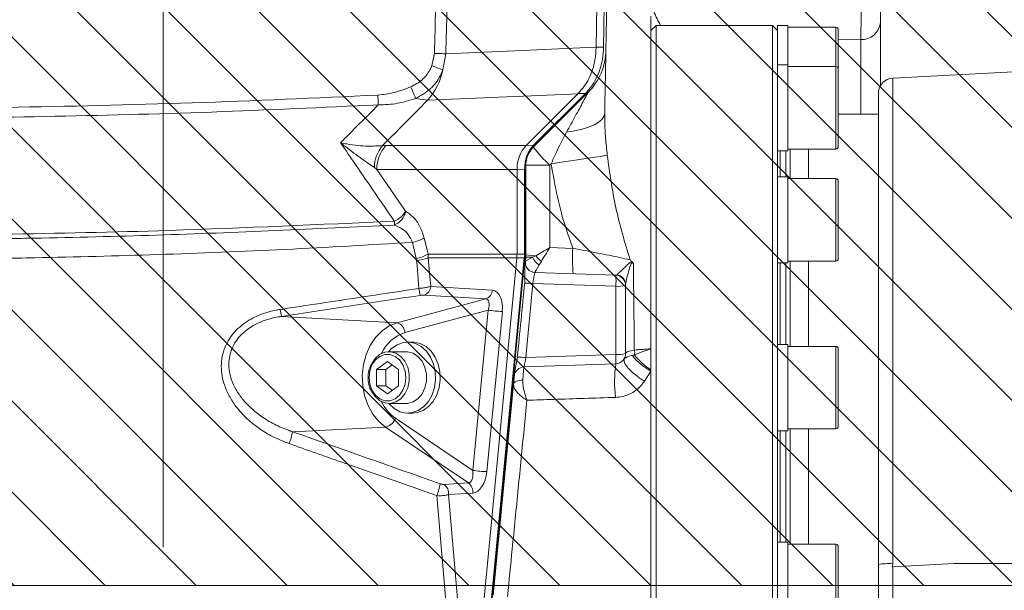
# Model space of a CAD drawing. Header units: millimetres. Extents: x 0 to 8410, y 0 to 5940.
# Tile 38 of 179: x 1347 to 1542, y 4077 to 4189. Entities that reach past the tile are written whole.
import ezdxf

# ---------------------------------------------------------------- set-up
doc = ezdxf.new("R2010")
doc.units = ezdxf.units.MM
doc.header["$LTSCALE"] = 10
doc.linetypes.add('CENTERX2', pattern=[20.32, 12.7, -2.54, 2.54, -2.54])

msp = doc.modelspace()

# ---------------------------------------------------------------- hatches: boundary and pattern name
at = {"linetype": 'Continuous'}
h = msp.add_hatch(dxfattribs=at)
h.set_pattern_fill('ANSI31', color=8, scale=4, angle=90, style=0)
h.paths.add_polyline_path([(1125.65, 4477.87), (1125.65, 4077.87), (1575.65, 4077.87), (1575.65, 4477.87)], flags=0)

# ---------------------------------------------------------------- linework, layer by layer
at = {"color": 7, "linetype": 'CENTERX2', "lineweight": 0}
for p, q in [((1375.65, 2663.03), (1375.65, 4560.19)), ((1766.15, 4077.87), (994.16, 4077.87))]:
    msp.add_line(p, q, dxfattribs=at)
at = {"color": 7, "linetype": 'Continuous', "lineweight": 0}
for p, q in [((1471.95, 4190.16), (1471.95, 4124.56)), ((1472.95, 4188.37), (1471.95, 4187.37)), ((1495.95, 4188.37), (1472.95, 4188.37)), ((1472.95, 4188.37), (1472.95, 4077.87)), ((1496.95, 4187.37), (1495.95, 4188.37)), ((1495.95, 3967.37), (1495.95, 4188.37)), ((1498.95, 4188.37), (1496.95, 4188.37)), ((1496.95, 4188.37), (1496.95, 4187.37)), ((1498.95, 4188.37), (1498.95, 4180.61)), ((1508.45, 4188.01), (1498.95, 4188.01)), ((1517.25, 4188.85), (1517.25, 4176.45)), ((1496.95, 4187.29), (1496.95, 4180.61)), ((1508.95, 4187.51), (1508.95, 4179.87)), ((1461.13, 4184.06), (1461.13, 4184.06)), ((1498.95, 4180.61), (1496.95, 4180.61)), ((1496.95, 4180.61), (1496.95, 4177.38)), ((1498.95, 4180.61), (1498.95, 4163.61)), ((1508.45, 4180.24), (1498.95, 4180.24)), ((1508.95, 4179.74), (1508.95, 4169.19)), ((1546.85, 4179.37), (1519.7, 4177.95)), ((1496.95, 4177.38), (1496.95, 4158.17)), ((1457.52, 4174.89), (1447.31, 4164.67)), ((1459.54, 4175.16), (1448.72, 4164.34)), ((1448.89, 4164.75), (1459.11, 4174.98)), ((1457.53, 4174.9), (1457.52, 4174.89)), ((1516.85, 4082.02), (1516.85, 4174.95)), ((1516.85, 4170.87), (1508.95, 4170.87)), ((1508.95, 4169.19), (1508.95, 4164.47)), ((1496.95, 4163.61), (1498.95, 4163.61)), ((1498.59, 4163.61), (1498.59, 4158.5)), ((1498.95, 4163.97), (1508.45, 4163.97)), ((1499.45, 4163.97), (1499.45, 4158.13)), ((1503.05, 4163.97), (1503.05, 4158.13)), ((1447.25, 4160.8), (1447.25, 4143.11)), ((1445.51, 4159.96), (1445.51, 4143.24)), ((1446.99, 4160), (1447.08, 4160)), ((1447.08, 4143.24), (1447.08, 4160)), ((1498.95, 4158.5), (1496.95, 4158.5)), ((1496.95, 4158.17), (1496.95, 4152.31)), ((1498.95, 4158.5), (1498.95, 4141.5)), ((1508.45, 4158.13), (1498.95, 4158.13)), ((1508.95, 4157.63), (1508.95, 4144.6)), ((1496.95, 4152.31), (1496.95, 4123.57)), ((1445.51, 4143.24), (1445.51, 4143.24)), ((1508.95, 4144.6), (1508.95, 4142.36)), ((1445.47, 4142.51), (1436.22, 4046.41)), ((1437.79, 4046.42), (1447.05, 4142.53)), ((1445.47, 4142.51), (1445.47, 4142.51)), ((1447.23, 4142.63), (1447.03, 4140.51)), ((1496.95, 4141.5), (1498.95, 4141.5)), ((1498.59, 4141.5), (1498.59, 4125.4)), ((1498.95, 4141.86), (1508.45, 4141.86)), ((1499.45, 4141.86), (1499.45, 4125.04)), ((1503.05, 4141.86), (1503.05, 4125.04)), ((1449.07, 4139.63), (1465.02, 4139.07)), ((1466.95, 4137.07), (1466.95, 4123.61)), ((1424.85, 4125.87), (1423.92, 4125.87)), ((1423.62, 4123.98), (1420.24, 4123.98)), ((1471.95, 4124.56), (1471.95, 4120.4)), ((1498.95, 4125.4), (1496.95, 4125.4)), ((1496.95, 4123.57), (1496.95, 4115.92)), ((1498.95, 4125.4), (1498.95, 4108.4)), ((1508.45, 4125.04), (1498.95, 4125.04)), ((1508.95, 4124.54), (1508.95, 4109.85)), ((1417.76, 4120.46), (1419.93, 4122.05)), ((1419.93, 4122.05), (1422.1, 4120.46)), ((1465.02, 4121.61), (1446.89, 4120.98)), ((1417.76, 4117.28), (1417.76, 4120.46)), ((1419.61, 4120.46), (1417.76, 4120.46)), ((1419.61, 4120.46), (1420.85, 4121.37)), ((1419.61, 4117.28), (1419.61, 4120.46)), ((1422.1, 4120.46), (1422.1, 4117.28)), ((1445.07, 4120.18), (1440.81, 4075.94)), ((1471.95, 4120.4), (1471.95, 4120.16)), ((1471.95, 4120.16), (1471.95, 3966.4)), ((1419.93, 4115.7), (1417.76, 4117.28)), ((1419.61, 4117.28), (1417.76, 4117.28)), ((1420.85, 4116.37), (1419.61, 4117.28)), ((1422.1, 4117.28), (1419.93, 4115.7)), ((1496.95, 4115.92), (1496.95, 4082.01)), ((1420.24, 4113.76), (1423.62, 4113.76)), ((1423.92, 4111.87), (1424.85, 4111.87)), ((1496.95, 4108.4), (1498.95, 4108.4)), ((1498.59, 4108.4), (1498.59, 4086.37)), ((1498.95, 4108.77), (1508.45, 4108.77)), ((1499.45, 4108.77), (1499.45, 4086.01)), ((1503.05, 4108.77), (1503.05, 4086.01)), ((1508.95, 4109.85), (1508.95, 4109.27)), ((1498.95, 4086.37), (1496.95, 4086.37)), ((1498.95, 4086.37), (1498.95, 4069.37)), ((1508.45, 4086.01), (1498.95, 4086.01)), ((1508.95, 4085.51), (1508.95, 4070.24)), ((1496.95, 4082.01), (1496.95, 4073.73)), ((1516.85, 4050.81), (1516.85, 4082.02)), ((1519.7, 4081.54), (1531.85, 4082.18)), ((1125.65, 4077.87), (1575.65, 4077.87)), ((1472.95, 4077.87), (1472.95, 3967.37))]:
    msp.add_line(p, q, dxfattribs=at)
at = {"color": 8, "linetype": 'Continuous', "lineweight": 0}
for p, q in [((1508.45, 4180.24), (1508.45, 4188.01)), ((1513.39, 4185.59), (1508.95, 4185.54)), ((1513.39, 4170.87), (1513.39, 4185.59)), ((1428.69, 4180.43), (1429.19, 4182.83)), ((1431.45, 4182.77), (1430.86, 4179.57)), ((1508.45, 4168.99), (1508.45, 4180.24)), ((1519.7, 4177.95), (1519.7, 4082.15)), ((1448.79, 4164.71), (1459.01, 4174.94)), ((1427.85, 4173.6), (1425.49, 4173.95)), ((1508.45, 4163.97), (1508.45, 4168.99)), ((1418.96, 4164.65), (1419.64, 4164.67)), ((1419.64, 4164.67), (1447.31, 4164.67)), ((1447.31, 4164.67), (1448.79, 4164.71)), ((1497.45, 4163.61), (1497.45, 4158.5)), ((1451.99, 4160.8), (1447.25, 4160.8)), ((1452.26, 4161.07), (1451.99, 4160.8)), ((1451.99, 4160.8), (1451.99, 4144.52)), ((1417.84, 4159.96), (1417.37, 4160.3)), ((1417.84, 4159.96), (1423.52, 4151.68)), ((1445.51, 4159.96), (1417.84, 4159.96)), ((1446.99, 4160), (1445.51, 4159.96)), ((1446.99, 4143.24), (1446.99, 4160)), ((1508.45, 4144.24), (1508.45, 4158.13)), ((1425.62, 4142.36), (1424.84, 4145.56)), ((1427.17, 4146.44), (1427.94, 4143.24)), ((1427.94, 4143.24), (1445.51, 4143.24)), ((1427.98, 4142.51), (1427.94, 4143.24)), ((1445.51, 4143.24), (1446.99, 4143.24)), ((1446.99, 4143.24), (1447.08, 4143.24)), ((1451.99, 4144.52), (1456.53, 4144.36)), ((1508.45, 4141.86), (1508.45, 4144.24)), ((1425.62, 4142.36), (1425.68, 4141.99)), ((1445.47, 4142.51), (1427.98, 4142.51)), ((1437.7, 4046.41), (1446.95, 4142.51)), ((1446.95, 4142.51), (1445.47, 4142.51)), ((1448.57, 4142.63), (1449.25, 4142.9)), ((1450.32, 4141.78), (1449.91, 4141.1)), ((1497.45, 4141.5), (1497.45, 4125.4)), ((1448.66, 4137.47), (1447.25, 4122.81)), ((1465.02, 4136.9), (1448.66, 4137.47)), ((1428.47, 4136.86), (1440.63, 4136.13)), ((1465.02, 4123.43), (1465.02, 4136.9)), ((1421.85, 4129.7), (1439.35, 4134.42)), ((1439.35, 4134.42), (1427.19, 4135.15)), ((1439.81, 4132.18), (1423.37, 4127.74)), ((1436.77, 4100.56), (1439.81, 4132.18)), ((1442.61, 4131.93), (1439.56, 4100.32)), ((1399.02, 4130.95), (1421.85, 4129.7)), ((1508.45, 4109.39), (1508.45, 4125.04)), ((1447.25, 4122.81), (1465.02, 4123.43)), ((1468.28, 4123.26), (1468.71, 4123.34)), ((1471.95, 4120.16), (1470.67, 4118.17)), ((1421.5, 4110.86), (1436.77, 4100.56)), ((1401.18, 4108.2), (1419.57, 4109.1)), ((1435.91, 4098.08), (1419.57, 4109.1)), ((1497.45, 4108.4), (1497.45, 4086.37)), ((1508.45, 4108.77), (1508.45, 4109.39)), ((1431.12, 4097.79), (1435.91, 4098.08)), ((1436.78, 4096.07), (1431.99, 4095.78)), ((1508.45, 4069.74), (1508.45, 4086.01)), ((1519.7, 4081.54), (1519.7, 4050.94)), ((1546.85, 4082.21), (1531.85, 4082.18))]:
    msp.add_line(p, q, dxfattribs=at)
at = {"color": 7, "linetype": 'Continuous', "lineweight": 0, "flags": 128}
for points in [[(1461.62, 4282.07), (1461.69, 4269.82), (1461.72, 4257.57), (1461.72, 4245.31), (1461.67, 4233.06), (1461.6, 4220.81), (1461.48, 4208.56), (1461.32, 4196.31), (1461.13, 4184.06)], [(1462.61, 4184.1), (1462.81, 4196.34), (1462.96, 4208.59), (1463.08, 4220.83), (1463.16, 4233.08), (1463.2, 4245.32), (1463.2, 4257.57), (1463.17, 4269.81), (1463.1, 4282.06)], [(1420.15, 4113.76), (1420.23, 4113.67), (1421.24, 4112.75), (1422.38, 4112.15), (1423.6, 4111.88), (1424.83, 4111.97), (1426.02, 4112.4), (1427.1, 4113.15), (1428.02, 4114.19), (1428.74, 4115.47), (1429.22, 4116.91), (1429.43, 4118.46), (1429.36, 4120.02), (1429.02, 4121.53), (1428.43, 4122.9), (1427.61, 4124.08), (1426.6, 4124.99), (1425.46, 4125.59), (1424.25, 4125.86), (1423.01, 4125.78), (1421.83, 4125.35), (1420.74, 4124.59), (1420.15, 4123.98)], [(1424.85, 4111.87), (1425.76, 4111.97), (1426.95, 4112.4), (1428.03, 4113.15), (1428.96, 4114.19), (1429.67, 4115.47), (1430.15, 4116.91), (1430.36, 4118.46), (1430.29, 4120.02), (1429.96, 4121.53), (1429.36, 4122.9), (1428.54, 4124.08), (1427.54, 4124.99), (1426.4, 4125.59), (1425.18, 4125.86), (1424.85, 4125.87)], [(1416.79, 4121.52), (1416.8, 4121.53), (1417.49, 4122.61), (1418.38, 4123.41), (1419.42, 4123.87), (1420.51, 4123.97), (1421.58, 4123.69), (1422.56, 4123.05), (1423.36, 4122.1), (1423.93, 4120.91), (1424.23, 4119.57), (1424.23, 4118.18), (1423.93, 4116.84), (1423.36, 4115.65), (1422.56, 4114.7), (1421.58, 4114.06), (1420.51, 4113.77), (1419.42, 4113.87), (1418.38, 4114.33), (1417.49, 4115.14), (1416.8, 4116.2)], [(1423.62, 4123.98), (1423.9, 4123.97), (1424.97, 4123.69), (1425.94, 4123.05), (1426.75, 4122.1), (1427.32, 4120.91), (1427.61, 4119.57), (1427.61, 4118.18), (1427.32, 4116.84), (1426.75, 4115.65), (1425.94, 4114.7), (1424.97, 4114.06), (1423.9, 4113.77), (1423.62, 4113.76)], [(1519.59, 4081.54), (1519.64, 4081.54), (1519.7, 4081.54)]]:
    msp.add_lwpolyline(points, dxfattribs=at)
at = {"color": 8, "linetype": 'Continuous', "lineweight": 0, "flags": 128}
for points in [[(1431.45, 4182.77), (1446.62, 4183.43), (1457.95, 4183.93), (1461.13, 4184.06)], [(1461.13, 4184.06), (1461.96, 4184.08), (1462.61, 4184.1)], [(1431.45, 4182.77), (1431.23, 4182.77), (1430.98, 4182.78), (1430.72, 4182.79), (1430.44, 4182.8), (1430.14, 4182.81), (1429.83, 4182.82), (1429.51, 4182.82), (1429.19, 4182.83)], [(1457.52, 4174.89), (1454.61, 4174.76), (1427.85, 4173.6)], [(1459.01, 4174.94), (1458.36, 4174.92), (1457.53, 4174.9)], [(1462.82, 4171.01), (1462.67, 4170.4), (1462.27, 4169.82), (1461.62, 4169.26), (1460.73, 4168.75), (1459.63, 4168.29), (1458.34, 4167.89), (1456.88, 4167.57), (1455.29, 4167.33)], [(1463.33, 4162.75), (1462.82, 4162.67), (1462, 4162.53), (1460.88, 4162.36), (1459.51, 4162.14), (1457.91, 4161.9), (1456.13, 4161.64), (1454.23, 4161.36), (1452.26, 4161.07)], [(1426.15, 4136.46), (1425.76, 4140.98), (1425.68, 4141.99)], [(1427.98, 4142.51), (1428.23, 4139.57), (1428.47, 4136.86)], [(1419.57, 4109.1), (1418.2, 4110.24), (1417.03, 4111.69), (1416.09, 4113.39), (1415.42, 4115.28), (1415.03, 4117.3), (1414.95, 4119.38), (1415.18, 4121.43), (1415.71, 4123.4), (1416.51, 4125.21), (1417.57, 4126.79), (1418.85, 4128.1), (1420.29, 4129.08), (1421.85, 4129.7)], [(1416.3, 4118.87), (1416.44, 4117.57), (1416.87, 4116.38), (1417.55, 4115.39), (1418.42, 4114.68), (1419.41, 4114.31), (1420.45, 4114.31), (1421.44, 4114.68), (1422.31, 4115.39), (1422.98, 4116.38), (1423.41, 4117.57), (1423.56, 4118.87), (1423.41, 4120.17), (1422.98, 4121.36), (1422.31, 4122.36), (1421.44, 4123.06), (1420.45, 4123.43), (1419.41, 4123.43), (1418.42, 4123.06), (1417.55, 4122.36), (1416.87, 4121.36), (1416.44, 4120.17), (1416.3, 4118.87)], [(1444.82, 4117.6), (1444.87, 4117.76), (1444.98, 4117.92), (1445.15, 4118.05), (1445.38, 4118.17), (1445.65, 4118.26), (1445.97, 4118.32), (1446.3, 4118.36), (1446.66, 4118.36)], [(1434.55, 4038.51), (1434.06, 4044.23), (1432.1, 4067.09), (1429.66, 4095.59)], [(1431.99, 4095.78), (1434.08, 4071.39), (1436.22, 4046.41)]]:
    msp.add_lwpolyline(points, dxfattribs=at)
at = {"color": 7, "linetype": 'Continuous', "lineweight": 0}
for centre, radius, start, end in [((-2536.35, 4252.87), 4000, 359.00531, 0.45475), ((1508.45, 4187.51), 0.5, 0, 90), ((1451.05, 4183.64), 12, 315, 359.0053), ((1508.45, 4179.74), 0.5, 0, 90), ((1519.85, 4174.95), 3, 93, 180), ((1459.02, 4175.08), 0.142, 269.3548, 313.4735), ((1448.79, 4164.85), 0.14, 269.1794, 313.7683), ((1508.45, 4164.47), 0.5, 270, 0), ((1452.25, 4160.8), 5, 135, 180), ((1508.45, 4157.63), 0.5, 0, 90), ((1442.25, 4143.11), 5, 354.5, 360), ((1449.14, 4141.62), 2, 174.5, 268), ((1508.45, 4142.36), 0.5, 270, 0), ((1464.95, 4137.07), 2, 0, 88), ((1464.95, 4123.61), 2, 272, 0), ((1508.45, 4124.54), 0.5, 0, 90), ((1446.96, 4118.98), 2, 92, 174.5), ((1508.45, 4109.27), 0.5, 270, 0), ((1508.45, 4085.51), 0.5, 360, 90)]:
    msp.add_arc(centre, radius, start, end, dxfattribs=at)
at = {"color": 8, "linetype": 'Continuous', "lineweight": 0}
for centre, radius, start, end in [((1513.61, 4189.24), 3.66, 266.5447, 353.9108), ((1291.5, 3832.62), 373.89, 68.1165, 68.4744), ((1418.76, 4181.92), 12.33, 317.5334, 348.986), ((1287.48, 4118.47), 148.74, 21.9023, 22.8567), ((1217.62, 4164.42), 200.67, 2.3598, 2.9115), ((1423.94, 4160.37), 6.57, 139.3422, 180.6062), ((1424.52, 4160.1), 6.69, 136.9181, 181.2375), ((1473.95, 4184.42), 32.25, 218.5137, 227.0832), ((1419.49, 4154.09), 4.69, 292.4587, 329.1388), ((1419.89, 4152.41), 3.71, 292.6309, 348.7281), ((1366.95, 4147.42), 54.39, 1.6478, 2.4556), ((1423.3, 4153.12), 7.72, 281.4782, 299.9935), ((1424.08, 4149.92), 7.72, 281.4813, 300.0008), ((1480.51, 4142.28), 24.07, 175.04, 186.959), ((1425.23, 4149.39), 7.41, 273.437, 291.7916), ((1446.98, 4142.65), 0.137, 256.7709, 298.3497), ((1449.14, 4141.63), 2, 174.5402, 267.878), ((1451.54, 4143.88), 3.22, 202.8315, 239.5834), ((1452.69, 4145.14), 4.1, 213.0625, 234.8616), ((1464.97, 4137.2), 1.98, 0.374, 82.6105), ((1447.2, 4123.6), 13.94, 83.987, 90.6886), ((1450.34, 4137.98), 14.72, 355.7677, 4.2323), ((1440.85, 4138.52), 14.84, 187.9536, 193.3327), ((1426.53, 4136.97), 1.94, 289.735, 356.7198), ((1438.7, 4136.24), 1.94, 289.7356, 356.7154), ((1465.49, 4142.49), 5.62, 265.2213, 285.0905), ((1410.51, 4133.95), 11.87, 187.8717, 194.611), ((1443.08, 4153.56), 21.63, 261.3221, 268.7593), ((1421.22, 4127.64), 2.15, 2.7223, 72.8538), ((1425.59, 4120.63), 7.46, 107.3789, 156.2294), ((1465.49, 4129.04), 5.62, 265.2339, 285.0849), ((1466.08, 4123.72), 2.66, 351.7796, 12.9006), ((1445.83, 4109.74), 13.15, 83.8449, 91.1726), ((1491.68, 4117.94), 26.91, 172.1595, 186.3364), ((1451.2, 4122.52), 13.85, 356.2247, 3.7753), ((1476.91, 4129.78), 10.82, 217.0852, 242.7588), ((1477.77, 4130.09), 11.29, 216.6637, 239.0096), ((1426.26, 4117.63), 8.27, 205.1804, 234.8815), ((1418.92, 4111.75), 2.73, 283.8325, 341.1156), ((1390.89, 4109.91), 10.43, 337.062, 350.5463), ((1440.03, 4121.98), 21.66, 261.3268, 268.7546), ((1420.64, 4099.42), 9.8, 336.9933, 351.3266), ((1429.78, 4096.02), 2.22, 353.918, 52.8459), ((1434.57, 4096.3), 2.22, 353.9181, 52.8457), ((1519.01, 4065.76), 16.41, 87.6055, 97.5563)]:
    msp.add_arc(centre, radius, start, end, dxfattribs=at)
at = {"color": 7, "linetype": 'Continuous', "lineweight": 0}
for centre, major_axis, ratio, start_param, end_param in [((1450.3, 4159.96), (-0.09, 6), 0.798696, 0.656182, 1.559), ((1451.71, 4160), (0.01, 6), 0.786649, 0.66801, 1.570827), ((1344.45, 4159.96), (102.92, 4.85), 0.03433, 6.245183, 6.245478), ((1344.45, 4159.96), (101.05, 0), 0.059375, 0, 0.000296), ((1440.71, 4143.24), (-0.01, 6), 0.798756, 4.589393, 4.710909), ((1451.97, 4170.98), (28.74, 285.69), 0.005506, 1.688658, 1.740496)]:
    msp.add_ellipse(centre, major_axis=major_axis, ratio=ratio, start_param=start_param, end_param=end_param, dxfattribs=at)
at = {"color": 8, "linetype": 'Continuous', "lineweight": 0}
for centre, major_axis, ratio, start_param, end_param in [((1442.25, 4143.24), (0, 6), 0.7902, 4.590473, 4.711989), ((1452.25, 4142.63), (5, -0.48), 0.004989, 3.142072, 4.067746), ((1452.25, 4144.52), (5, 2.89), 0.022715, 1.610004, 2.202767), ((1452.25, 4144.52), (3.07, 4.89), 0.038373, 1.594868, 2.18763), ((1452.43, 4144.51), (5.28, 2.69), 0.020063, 2.382206, 3.128805), ((1452.25, 4142.63), (5.02, 0), 0.000012, 3.141833, 3.88819), ((1452.43, 4144.51), (3.36, 4.88), 0.036358, 2.367903, 3.114501), ((1448.76, 4137.64), (0.31, 1.99), 0.037497, 0.004593, 1.661327), ((1449.43, 4144.62), (0.36, 4.99), 0.020894, 3.092068, 3.14236), ((1440.14, 4131.93), (0.61, 4.18), 0.578449, 4.796492, 6.332382), ((1526.5, 3614.28), (3367.41, 503.65), 0.155631, 1.577243, 1.585378), ((1438.58, 4132.18), (0.97, 2.19), 0.479763, 4.921913, 6.457802), ((1447.35, 4122.99), (0.46, 2.02), 0.029889, 1.667056, 3.14947), ((889.51, 5731.62), (3959.9, -1774.84), 0.303653, 4.97604, 4.983396), ((1435.54, 4100.56), (-0.43, 2.48), 0.483696, 3.092277, 4.628167), ((1437.1, 4100.32), (0.61, 4.24), 0.571006, 3.258447, 4.794336)]:
    msp.add_ellipse(centre, major_axis=major_axis, ratio=ratio, start_param=start_param, end_param=end_param, dxfattribs=at)
for points, knots in [([(1429.19, 4182.83), (1429.36, 4188.8), (1429.67, 4200.27), (1429.87, 4211.73), (1429.96, 4217.23)], [0, 0, 0, 0, 0.520629, 1, 1, 1, 1]), ([(1432.21, 4217.1), (1432.12, 4211.63), (1431.93, 4200.19), (1431.61, 4188.74), (1431.45, 4182.77)], [0, 0, 0, 0, 0.477913, 1, 1, 1, 1]), ([(1513.39, 4185.59), (1513.41, 4186.47), (1513.43, 4188.25), (1513.45, 4192.01), (1513.44, 4196.06), (1513.42, 4199.3), (1513.4, 4200.98), (1513.39, 4201.47)], [0, 0, 0, 0, 0.226633, 0.453304, 0.67985, 0.906329, 1, 1, 1, 1]), ([(1471.8, 4194.57), (1471.8, 4194.4), (1471.8, 4193.76), (1471.98, 4192.65), (1472.29, 4191.68), (1472.87, 4190.17), (1473.38, 4189.23), (1473.85, 4188.37)], [0, 0, 0, 0, 0.073351, 0.275892, 0.479126, 0.521666, 1, 1, 1, 1]), ([(1424.54, 4176.24), (1425.32, 4176.66), (1426.83, 4177.47), (1428.11, 4179.11), (1428.56, 4180.14), (1428.69, 4180.43)], [0, 0, 0, 0, 0.438071, 0.843523, 1, 1, 1, 1]), ([(1430.86, 4179.57), (1430.7, 4179.18), (1430.12, 4177.81), (1428.47, 4175.62), (1426.51, 4174.52), (1425.49, 4173.95)], [0, 0, 0, 0, 0.156828, 0.562694, 1, 1, 1, 1]), ([(1418.03, 4174.61), (1419.13, 4174.74), (1421.37, 4175), (1423.47, 4175.82), (1424.54, 4176.24)], [0, 0, 0, 0, 0.491635, 1, 1, 1, 1]), ([(1198.42, 4175.02), (1210.58, 4174.42), (1234.9, 4173.23), (1271.44, 4172.24), (1308.03, 4171.84), (1344.68, 4172.1), (1381.37, 4172.95), (1405.81, 4174.05), (1418.03, 4174.61)], [0, 0, 0, 0, 0.166355, 0.332727, 0.499082, 0.666049, 0.833033, 1, 1, 1, 1]), ([(1455.29, 4167.33), (1455.87, 4168.38), (1457, 4170.43), (1458.38, 4172.94), (1459.21, 4174.49), (1459.49, 4175.03), (1459.55, 4175.16), (1459.54, 4175.16), (1459.54, 4175.16)], [0, 0, 0, 0, 0.349003, 0.684385, 0.866201, 0.921812, 0.977983, 1, 1, 1, 1]), ([(1418.12, 4172.68), (1407.15, 4172.18), (1385.2, 4171.17), (1352.24, 4170.31), (1319.28, 4169.93), (1282.63, 4170.11), (1242.31, 4170.98), (1213.02, 4172.38), (1198.36, 4173.09)], [0, 0, 0, 0, 0.149861, 0.299772, 0.449633, 0.599544, 0.799713, 1, 1, 1, 1]), ([(1410.66, 4165.22), (1411.05, 4165.61), (1412.82, 4167.38), (1415.3, 4169.87), (1417.4, 4171.96), (1418.12, 4172.68)], [0, 0, 0, 0, 0.157706, 0.711132, 1, 1, 1, 1]), ([(1425.49, 4173.95), (1424.31, 4173.58), (1421.91, 4172.82), (1419.4, 4172.72), (1418.12, 4172.68)], [0, 0, 0, 0, 0.492526, 1, 1, 1, 1]), ([(1427.85, 4173.6), (1426.13, 4171.86), (1423.16, 4168.88), (1420.2, 4165.9), (1418.96, 4164.65)], [0, 0, 0, 0, 0.581589, 1, 1, 1, 1]), ([(1462.82, 4171.01), (1462.82, 4169.94), (1462.84, 4167.77), (1463.09, 4164.99), (1463.27, 4163.33), (1463.33, 4162.75)], [0, 0, 0, 0, 0.388954, 0.789043, 1, 1, 1, 1]), ([(1452.26, 4161.07), (1452.41, 4161.43), (1453.34, 4163.56), (1454.41, 4165.62), (1455.29, 4167.33)], [0, 0, 0, 0, 0.169817, 1, 1, 1, 1]), ([(1421.28, 4149.75), (1418.77, 4153.41), (1415.22, 4158.56), (1411.68, 4163.73), (1410.66, 4165.22)], [0, 0, 0, 0, 0.710499, 1, 1, 1, 1]), ([(1410.66, 4165.22), (1410.67, 4165.22), (1411.09, 4165.13), (1412.24, 4164.9), (1414.07, 4164.65), (1416.56, 4164.5), (1418.04, 4164.59), (1418.96, 4164.65)], [0, 0, 0, 0, 0.0029025, 0.1380003, 0.3770887, 0.6160408, 1, 1, 1, 1]), ([(1417.37, 4160.3), (1416.57, 4160.85), (1414.76, 4162.1), (1412.44, 4163.8), (1410.99, 4164.95), (1410.67, 4165.22), (1410.66, 4165.22)], [0, 0, 0, 0, 0.380012, 0.860714, 0.997103, 1, 1, 1, 1]), ([(1463.33, 4162.75), (1463.81, 4159.28), (1464.78, 4152.3), (1466.8, 4145.52), (1467.82, 4142.11)], [0, 0, 0, 0, 0.497378, 1, 1, 1, 1]), ([(1456.53, 4144.36), (1456.09, 4145.61), (1454.92, 4148.94), (1453.38, 4154.5), (1452.63, 4158.87), (1452.26, 4161.07)], [0, 0, 0, 0, 0.2298496, 0.613684, 1, 1, 1, 1]), ([(1423.52, 4151.68), (1424.02, 4151.34), (1425.04, 4150.65), (1426.37, 4148.89), (1426.9, 4147.25), (1427.17, 4146.44)], [0, 0, 0, 0, 0.32352, 0.660901, 1, 1, 1, 1]), ([(1198.08, 4150.06), (1213.72, 4149.3), (1240.33, 4148.02), (1277.95, 4147.15), (1310.91, 4146.85), (1343.87, 4147.09), (1380.67, 4147.89), (1406.47, 4149.07), (1421.28, 4149.75)], [0, 0, 0, 0, 0.21053, 0.358098, 0.505666, 0.653235, 0.800803, 1, 1, 1, 1]), ([(1233.87, 4147.57), (1249.81, 4147.05), (1274.86, 4146.24), (1309.07, 4145.99), (1331.9, 4146.09), (1353.66, 4146.43), (1381.95, 4147.1), (1405.66, 4148.23), (1421.31, 4148.98)], [0, 0, 0, 0, 0.255133, 0.401235, 0.547337, 0.620378, 0.749359, 1, 1, 1, 1]), ([(1424.84, 4145.56), (1424.59, 4146.1), (1424.06, 4147.23), (1422.77, 4148.34), (1421.8, 4148.77), (1421.31, 4148.98)], [0, 0, 0, 0, 0.3208555, 0.6598048, 1, 1, 1, 1]), ([(1424.84, 4145.56), (1416.46, 4145.07), (1399.69, 4144.09), (1374.84, 4143.11), (1353.8, 4142.55), (1332, 4142.19), (1309.14, 4142.07), (1274.87, 4142.34), (1249.77, 4143.22), (1233.81, 4143.78)], [0, 0, 0, 0, 0.131799, 0.263598, 0.390352, 0.462129, 0.605701, 0.749273, 1, 1, 1, 1]), ([(1456.53, 4144.36), (1457.36, 4144.21), (1459.03, 4143.92), (1461.44, 4143.46), (1463.72, 4143.01), (1465.94, 4142.54), (1467.16, 4142.26), (1467.82, 4142.11)], [0, 0, 0, 0, 0.190964, 0.386671, 0.577479, 0.773226, 1, 1, 1, 1]), ([(1465.23, 4139.17), (1465.35, 4139.28), (1465.6, 4139.51), (1466.36, 4140.2), (1467.11, 4140.95), (1467.73, 4141.53), (1468.02, 4141.73), (1468.18, 4141.71), (1468.24, 4141.71)], [0, 0, 0, 0, 0.201096, 0.407323, 0.75958, 0.900409, 0.966609, 1, 1, 1, 1]), ([(1468.49, 4141.34), (1468.46, 4141.38), (1468.4, 4141.45), (1468.3, 4141.53), (1468.22, 4141.55), (1468.13, 4141.51), (1467.94, 4141.18), (1467.65, 4140.11), (1467.13, 4138.51), (1467.01, 4137.65), (1466.95, 4137.22)], [0, 0, 0, 0, 0.017894, 0.036003, 0.048009, 0.062884, 0.100865, 0.271135, 0.637591, 1, 1, 1, 1]), ([(1468.49, 4141.34), (1468.5, 4140.54), (1468.54, 4136.77), (1468.59, 4131.13), (1468.65, 4126.11), (1468.67, 4124.31)], [0, 0, 0, 0, 0.146309, 0.693469, 1, 1, 1, 1]), ([(1398.75, 4132.32), (1400.07, 4132.52), (1406.65, 4133.52), (1415.79, 4134.9), (1423.6, 4136.08), (1426.15, 4136.46)], [0, 0, 0, 0, 0.144246, 0.72123, 1, 1, 1, 1]), ([(1426.15, 4136.46), (1426.45, 4136.5), (1427.06, 4136.57), (1427.87, 4136.71), (1428.27, 4136.81), (1428.47, 4136.86)], [0, 0, 0, 0, 0.342314, 0.680996, 1, 1, 1, 1]), ([(1427.19, 4135.15), (1427.12, 4135.15), (1426.99, 4135.15), (1426.71, 4135.13), (1426.51, 4135.11), (1426.41, 4135.09)], [0, 0, 0, 0, 0.325178, 0.662473, 1, 1, 1, 1]), ([(1400.5, 4105.85), (1399.44, 4106.27), (1397.31, 4107.11), (1394.44, 4108.87), (1391.88, 4110.97), (1389.91, 4113.2), (1388.49, 4115.49), (1387.62, 4117.58), (1387.16, 4119.64), (1387.06, 4121.59), (1387.35, 4123.53), (1388.17, 4125.87), (1389.96, 4128.38), (1392.63, 4130.35), (1395.37, 4131.56), (1397.35, 4132.09), (1398.49, 4132.28), (1398.75, 4132.32)], [0, 0, 0, 0, 0.085966, 0.171907, 0.254591, 0.337185, 0.399656, 0.462056, 0.512682, 0.563265, 0.614186, 0.665089, 0.755264, 0.847138, 0.913488, 0.979922, 1, 1, 1, 1]), ([(1399.02, 4130.95), (1398.78, 4130.91), (1397.75, 4130.76), (1395.96, 4130.31), (1393.49, 4129.28), (1391.08, 4127.59), (1389.2, 4125.04), (1388.66, 4122.93), (1388.59, 4121.26), (1388.69, 4120.03), (1389.15, 4118.25), (1390, 4116.45), (1391.35, 4114.48), (1393.21, 4112.57), (1395.59, 4110.77), (1398.25, 4109.27), (1400.2, 4108.56), (1401.18, 4108.2)], [0, 0, 0, 0, 0.0204, 0.087148, 0.153794, 0.24418, 0.331535, 0.420512, 0.429636, 0.479227, 0.528877, 0.591366, 0.653948, 0.738276, 0.822709, 0.91134, 1, 1, 1, 1]), ([(1466.95, 4123.68), (1467.03, 4123.78), (1467.18, 4123.99), (1468.17, 4124.21), (1468.67, 4124.31)], [0, 0, 0, 0, 0.501336, 1, 1, 1, 1]), ([(1468.67, 4124.31), (1469.59, 4124.39), (1470.63, 4124.47), (1471.81, 4124.55), (1471.95, 4124.56)], [0, 0, 0, 0, 0.876024, 1, 1, 1, 1]), ([(1468.71, 4123.34), (1469.38, 4123.61), (1470.24, 4123.96), (1471.33, 4124.35), (1471.74, 4124.49), (1471.95, 4124.56), (1471.95, 4124.56)], [0, 0, 0, 0, 0.629058, 0.813042, 0.997048, 1, 1, 1, 1]), ([(1466.67, 4122.56), (1466.69, 4122.58), (1467.03, 4122.86), (1467.52, 4123.08), (1468.21, 4123.24), (1468.28, 4123.26)], [0, 0, 0, 0, 0.066884, 0.910398, 1, 1, 1, 1]), ([(1446.66, 4118.36), (1446.67, 4118.46), (1446.7, 4119.04), (1446.76, 4119.96), (1446.84, 4120.81), (1446.88, 4120.92), (1446.89, 4120.98)], [0, 0, 0, 0, 0.066143, 0.376912, 0.688574, 1, 1, 1, 1]), ([(1447.46, 4114.4), (1447.46, 4114.4), (1447.46, 4114.41), (1447.46, 4114.41), (1447.45, 4114.42), (1447.44, 4114.45), (1447.42, 4114.53), (1447.36, 4114.71), (1447.19, 4115.21), (1446.93, 4116.13), (1446.67, 4117.3), (1446.66, 4118.04), (1446.66, 4118.36)], [0, 0, 0, 0, 0.003371, 0.004095, 0.005133, 0.011983, 0.027957, 0.065321, 0.154795, 0.414441, 0.750989, 1, 1, 1, 1]), ([(1470.67, 4118.17), (1470.59, 4118.05), (1470.06, 4117.26), (1468.73, 4116.03), (1466.73, 4115.14), (1465.42, 4115.01), (1464.94, 4114.97)], [0, 0, 0, 0, 0.064622, 0.436779, 0.79038, 1, 1, 1, 1]), ([(1444.82, 4117.6), (1444.83, 4117.37), (1444.85, 4117.08), (1445.11, 4116.52), (1445.42, 4116.07), (1445.99, 4115.49), (1446.61, 4114.96), (1447.17, 4114.58), (1447.46, 4114.4), (1447.46, 4114.4)], [0, 0, 0, 0, 0.220007, 0.270801, 0.505821, 0.606398, 0.795223, 0.997757, 1, 1, 1, 1]), ([(1447.46, 4114.4), (1447.27, 4112.5), (1446.71, 4106.82), (1445.75, 4097.03), (1444.65, 4085.97), (1443.95, 4078.82), (1443.64, 4075.71)], [0, 0, 0, 0, 0.151766, 0.455606, 0.762839, 1, 1, 1, 1]), ([(1464.94, 4114.97), (1460.87, 4114.84), (1455.05, 4114.65), (1449.22, 4114.45), (1447.46, 4114.4)], [0, 0, 0, 0, 0.69799, 1, 1, 1, 1]), ([(1429.66, 4095.59), (1428.41, 4096.03), (1422.16, 4098.22), (1412.44, 4101.63), (1403.97, 4104.62), (1400.5, 4105.85)], [0, 0, 0, 0, 0.12861, 0.643053, 1, 1, 1, 1]), ([(1430.32, 4097.94), (1430.4, 4097.92), (1430.58, 4097.86), (1430.87, 4097.79), (1431.04, 4097.79), (1431.12, 4097.79)], [0, 0, 0, 0, 0.2538757, 0.6264339, 1, 1, 1, 1]), ([(1431.99, 4095.78), (1431.75, 4095.72), (1431.28, 4095.61), (1430.43, 4095.56), (1429.88, 4095.58), (1429.66, 4095.59)], [0, 0, 0, 0, 0.381326, 0.751415, 1, 1, 1, 1])]:
    msp.add_open_spline(points, degree=3, knots=knots, dxfattribs=at)
at = {"color": 7, "linetype": 'Continuous', "lineweight": 0}
for points, knots in [([(1517.25, 4199.44), (1517.25, 4199.11), (1517.25, 4198), (1517.25, 4195.83), (1517.25, 4193.13), (1517.25, 4190.62), (1517.25, 4189.44), (1517.25, 4188.85)], [0, 0, 0, 0, 0.0936861, 0.3201728, 0.5466989, 0.7733505, 1, 1, 1, 1]), ([(1457.53, 4174.9), (1457.94, 4175.33), (1458.76, 4176.22), (1460.04, 4178.38), (1460.96, 4181.06), (1461.08, 4183.23), (1461.13, 4184.06)], [0, 0, 0, 0, 0.188806, 0.383105, 0.764816, 1, 1, 1, 1]), ([(1459.01, 4174.94), (1459.5, 4175.49), (1460.78, 4176.94), (1461.85, 4179.37), (1462.48, 4181.94), (1462.56, 4183.29), (1462.61, 4184.1)], [0, 0, 0, 0, 0.234863, 0.616778, 0.769998, 1, 1, 1, 1]), ([(1463.04, 4183.08), (1463.03, 4182.89), (1463, 4182.32), (1462.83, 4181.25), (1462.6, 4180.23), (1462.35, 4179.62), (1462.3, 4179.49)], [0, 0, 0, 0, 0.159317, 0.458041, 0.889132, 1, 1, 1, 1]), ([(1463.05, 4183.43), (1463.05, 4183.39), (1463.05, 4183.31), (1463.04, 4182.68), (1463.02, 4181.72), (1463, 4180.3), (1462.96, 4178.35), (1462.9, 4175.27), (1462.85, 4172.67), (1462.82, 4171.01)], [0, 0, 0, 0, 0.108611, 0.217268, 0.325363, 0.43355, 0.583402, 0.733475, 1, 1, 1, 1]), ([(1447.05, 4142.53), (1447.05, 4142.59), (1447.08, 4142.82), (1447.08, 4143.06), (1447.08, 4143.24)], [0, 0, 0, 0, 0.2500744, 1, 1, 1, 1]), ([(1467.82, 4142.11), (1467.82, 4142.11), (1467.96, 4141.97), (1468.1, 4141.84), (1468.24, 4141.71)], [0, 0, 0, 0, 0.029163, 1, 1, 1, 1]), ([(1468.24, 4141.71), (1468.28, 4141.67), (1468.37, 4141.56), (1468.45, 4141.43), (1468.49, 4141.35), (1468.49, 4141.34)], [0, 0, 0, 0, 0.404429, 0.957957, 1, 1, 1, 1]), ([(1447.03, 4137.54), (1447.04, 4138.04), (1447.05, 4139.02), (1447.04, 4140.01), (1447.03, 4140.51)], [0, 0, 0, 0, 0.499007, 1, 1, 1, 1]), ([(1445.07, 4120.18), (1445.16, 4120.63), (1445.34, 4121.53), (1445.49, 4122.43), (1445.57, 4122.89)], [0, 0, 0, 0, 0.500619, 1, 1, 1, 1]), ([(1466.67, 4122.56), (1466.66, 4122.34), (1466.63, 4121.92), (1467.21, 4120.99), (1468.17, 4119.97), (1469.33, 4119.03), (1470.18, 4118.46), (1470.59, 4118.22), (1470.65, 4118.18), (1470.67, 4118.17)], [0, 0, 0, 0, 0.205976, 0.411938, 0.618173, 0.824761, 0.972513, 0.993085, 1, 1, 1, 1]), ([(1466.74, 4122.71), (1466.73, 4122.68), (1466.7, 4122.63), (1466.68, 4122.58), (1466.67, 4122.56), (1466.67, 4122.56)], [0, 0, 0, 0, 0.351161, 0.802251, 1, 1, 1, 1]), ([(1416.71, 4121.46), (1416.6, 4121.25), (1416.32, 4120.68), (1416.14, 4119.77), (1416.11, 4119.11), (1416.1, 4118.87)], [0, 0, 0, 0, 0.268944, 0.735314, 1, 1, 1, 1]), ([(1416.1, 4118.87), (1416.11, 4118.64), (1416.13, 4117.99), (1416.31, 4117.08), (1416.61, 4116.49), (1416.72, 4116.26)], [0, 0, 0, 0, 0.24753, 0.709977, 1, 1, 1, 1]), ([(1519.7, 4082.15), (1519.69, 4082.13), (1519.66, 4081.93), (1519.62, 4081.72), (1519.59, 4081.54)], [0, 0, 0, 0, 0.101331, 1, 1, 1, 1])]:
    msp.add_open_spline(points, degree=3, knots=knots, dxfattribs=at)

doc.saveas('drawing.dxf')
